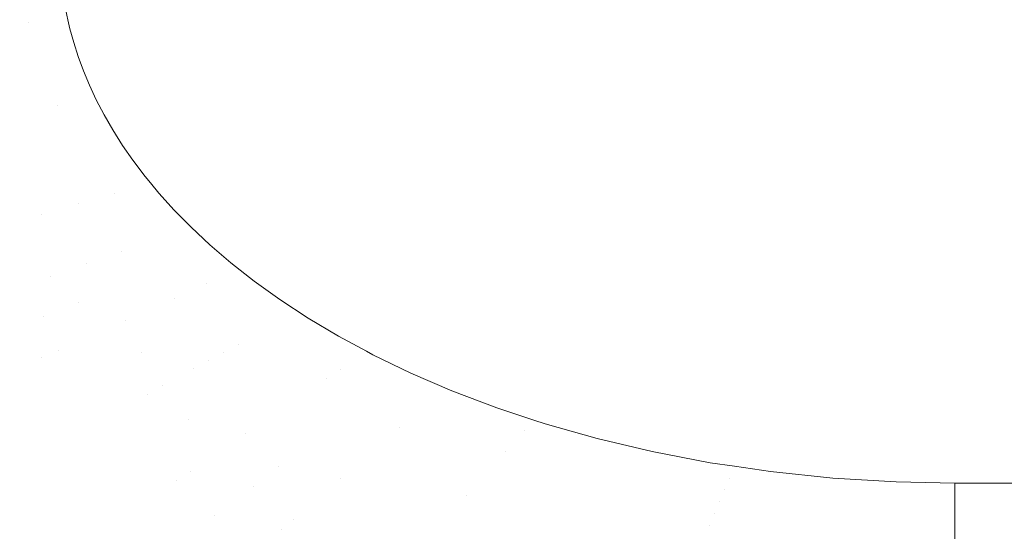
# Model space of a CAD drawing. Header units: centimetres. Extents: x -44.1 to 45.2, y 4.2 to 6.
# Tile 178 of 256: x -13.9364 to -13.7521, y 4.5912 to 4.6869. Entities that reach past the tile are written whole.
import ezdxf

# ---------------------------------------------------------------- set-up
doc = ezdxf.new("R2010")
doc.units = ezdxf.units.CM
doc.header["$LTSCALE"] = 2.54
doc.layers.add('Lucido design-1', color=7, linetype='Continuous')

# ---------------------------------------------------------------- blocks, each defined once
blk = doc.blocks.new('Gruppo-4-1')
at = {"color": 7, "linetype": 'Continuous', "lineweight": 9}
blk.add_3dface([(-43.919, 5.90021, -2276.22217), (-43.919, 4.30021, -2276.22217), (45.04592, 4.30021, -2276.22217), (45.04592, 5.90021, -2276.22217)], dxfattribs=at)
for points, invisible_edges in [([(-13.94238, 4.68574, -2276.62257), (-13.94099, 4.70021, -2276.62243), (-13.93641, 4.70021, -2276.62233)], 9), ([(-13.93641, 4.70021, -2276.62233), (-13.93486, 4.68635, -2276.62227), (-13.94238, 4.68574, -2276.62257)], 11), ([(-13.92873, 4.69527, -2276.62217), (-13.92848, 4.69279, -2276.62217), (-13.93486, 4.68635, -2276.62227), (-13.93641, 4.70021, -2276.62233)], 14), ([(-13.92848, 4.69279, -2276.62217), (-13.92811, 4.69029, -2276.62217), (-13.93486, 4.68635, -2276.62227)], 10), ([(-13.92811, 4.69029, -2276.62217), (-13.92764, 4.68777, -2276.62217), (-13.93486, 4.68635, -2276.62227)], 10), ([(15.05437, 4.68694, -2276.62217), (-13.92744, 4.68694, -2276.62217), (-13.92764, 4.68777, -2276.62217), (-13.92811, 4.69029, -2276.62217)], 9), ([(-13.92764, 4.68777, -2276.62217), (-13.92744, 4.68694, -2276.62217), (-13.93486, 4.68635, -2276.62227)], 10), ([(-13.93486, 4.68635, -2276.62227), (-13.92744, 4.68694, -2276.62217), (-13.92705, 4.68523, -2276.62217)], 9), ([(-13.92744, 4.68694, -2276.62217), (-13.77238, 4.60043, -2276.62217), (-13.78424, 4.60115, -2276.62217)], 9), ([(-13.92744, 4.68694, -2276.62217), (-13.81807, 4.60611, -2276.62217), (-13.82838, 4.60855, -2276.62217)], 9), ([(-13.92744, 4.68694, -2276.62217), (-13.7614, 4.60021, -2276.62217), (-13.77238, 4.60043, -2276.62217)], 9), ([(-13.92744, 4.68694, -2276.62217), (-13.80721, 4.60402, -2276.62217), (-13.81807, 4.60611, -2276.62217)], 9), ([(-13.92744, 4.68694, -2276.62217), (15.05437, 4.68694, -2276.62217), (14.88832, 4.60021, -2276.62217), (-13.7614, 4.60021, -2276.62217)], 11), ([(-13.92744, 4.68694, -2276.62217), (-13.80263, 4.60335, -2276.62217), (-13.80721, 4.60402, -2276.62217)], 9), ([(-13.82838, 4.60855, -2276.62217), (-13.83808, 4.6113, -2276.62217), (-13.84023, 4.61201, -2276.62217), (-13.92744, 4.68694, -2276.62217)], 12), ([(-13.78424, 4.60115, -2276.62217), (-13.7959, 4.60236, -2276.62217), (-13.80263, 4.60335, -2276.62217), (-13.92744, 4.68694, -2276.62217)], 12), ([(-13.92705, 4.68523, -2276.62217), (-13.92744, 4.68694, -2276.62217), (-13.84023, 4.61201, -2276.62217)], 10), ([(-13.92941, 4.67096, -2276.62227), (-13.93669, 4.6697, -2276.62257), (-13.94238, 4.68574, -2276.62257), (-13.93486, 4.68635, -2276.62227)], 15), ([(-13.92705, 4.68523, -2276.62217), (-13.92633, 4.68265, -2276.62217), (-13.93486, 4.68635, -2276.62227)], 10), ([(-13.92633, 4.68265, -2276.62217), (-13.92549, 4.68004, -2276.62217), (-13.92941, 4.67096, -2276.62227), (-13.93486, 4.68635, -2276.62227)], 14), ([(-13.92633, 4.68265, -2276.62217), (-13.92705, 4.68523, -2276.62217), (-13.84023, 4.61201, -2276.62217)], 10), ([(-13.92549, 4.68004, -2276.62217), (-13.92633, 4.68265, -2276.62217), (-13.84023, 4.61201, -2276.62217)], 10), ([(-13.92549, 4.68004, -2276.62217), (-13.92452, 4.67739, -2276.62217), (-13.92941, 4.67096, -2276.62227)], 10), ([(-13.92452, 4.67739, -2276.62217), (-13.92549, 4.68004, -2276.62217), (-13.84023, 4.61201, -2276.62217)], 10), ([(-13.92452, 4.67739, -2276.62217), (-13.92339, 4.67469, -2276.62217), (-13.92941, 4.67096, -2276.62227)], 10), ([(-13.92339, 4.67469, -2276.62217), (-13.92452, 4.67739, -2276.62217), (-13.84023, 4.61201, -2276.62217)], 10), ([(-13.92339, 4.67469, -2276.62217), (-13.92211, 4.67195, -2276.62217), (-13.92941, 4.67096, -2276.62227)], 10), ([(-13.92211, 4.67195, -2276.62217), (-13.92339, 4.67469, -2276.62217), (-13.84023, 4.61201, -2276.62217)], 10), ([(-13.91871, 4.65444, -2276.62227), (-13.92553, 4.65245, -2276.62257), (-13.93669, 4.6697, -2276.62257), (-13.92941, 4.67096, -2276.62227)], 15), ([(-13.92941, 4.67096, -2276.62227), (-13.92211, 4.67195, -2276.62217), (-13.92066, 4.66916, -2276.62217)], 9), ([(-13.91871, 4.65444, -2276.62227), (-13.92941, 4.67096, -2276.62227), (-13.91902, 4.66631, -2276.62217), (-13.91718, 4.6634, -2276.62217)], 11), ([(-13.92066, 4.66916, -2276.62217), (-13.91902, 4.66631, -2276.62217), (-13.92941, 4.67096, -2276.62227)], 10), ([(-13.92066, 4.66916, -2276.62217), (-13.92211, 4.67195, -2276.62217), (-13.84023, 4.61201, -2276.62217)], 10), ([(-13.93906, 4.65954, -2276.62309), (-13.93669, 4.6697, -2276.62257), (-13.92553, 4.65245, -2276.62257)], 11), ([(-13.84023, 4.61201, -2276.62217), (-13.91718, 4.6634, -2276.62217), (-13.91902, 4.66631, -2276.62217), (-13.92066, 4.66916, -2276.62217)], 9), ([(-13.91718, 4.6634, -2276.62217), (-13.91525, 4.66062, -2276.62217), (-13.91871, 4.65444, -2276.62227)], 10), ([(-13.91525, 4.66062, -2276.62217), (-13.91718, 4.6634, -2276.62217), (-13.84023, 4.61201, -2276.62217)], 10), ([(-13.93906, 4.65954, -2276.62309), (-13.93243, 4.65045, -2276.62309), (-13.9394, 4.64842, -2276.62384), (-13.94629, 4.65789, -2276.62384)], 15), ([(-13.92553, 4.65245, -2276.62257), (-13.93243, 4.65045, -2276.62309), (-13.93906, 4.65954, -2276.62309)], 11), ([(-13.91525, 4.66062, -2276.62217), (-13.91296, 4.65759, -2276.62217), (-13.91871, 4.65444, -2276.62227)], 10), ([(-13.84023, 4.61201, -2276.62217), (-13.91198, 4.6564, -2276.62217), (-13.91296, 4.65759, -2276.62217), (-13.91525, 4.66062, -2276.62217)], 9), ([(-13.91296, 4.65759, -2276.62217), (-13.91198, 4.6564, -2276.62217), (-13.91871, 4.65444, -2276.62227)], 10), ([(-13.91871, 4.65444, -2276.62227), (-13.91198, 4.6564, -2276.62217), (-13.9104, 4.65449, -2276.62217)], 9), ([(-13.91198, 4.6564, -2276.62217), (-13.84714, 4.6143, -2276.62217), (-13.85553, 4.61749, -2276.62217)], 9), ([(-13.85553, 4.61749, -2276.62217), (-13.86325, 4.62081, -2276.62217), (-13.87032, 4.62423, -2276.62217), (-13.91198, 4.6564, -2276.62217)], 12), ([(-13.91198, 4.6564, -2276.62217), (-13.87155, 4.62489, -2276.62217), (-13.87677, 4.6277, -2276.62217), (-13.88243, 4.63106, -2276.62217)], 9), ([(-13.91198, 4.6564, -2276.62217), (-13.84023, 4.61201, -2276.62217), (-13.84714, 4.6143, -2276.62217)], 9), ([(-13.87032, 4.62423, -2276.62217), (-13.87155, 4.62489, -2276.62217), (-13.91198, 4.6564, -2276.62217)], 10), ([(-13.9104, 4.65449, -2276.62217), (-13.91198, 4.6564, -2276.62217), (-13.88243, 4.63106, -2276.62217)], 10), ([(-13.91744, 4.64362, -2276.62257), (-13.92553, 4.65245, -2276.62257), (-13.91871, 4.65444, -2276.62227)], 11), ([(-13.9104, 4.65449, -2276.62217), (-13.90755, 4.65132, -2276.62217), (-13.91871, 4.65444, -2276.62227)], 10), ([(-13.91744, 4.64362, -2276.62257), (-13.91871, 4.65444, -2276.62227), (-13.90141, 4.63754, -2276.62227)], 11), ([(-13.90755, 4.65132, -2276.62217), (-13.90438, 4.64809, -2276.62217), (-13.90141, 4.63754, -2276.62227), (-13.91871, 4.65444, -2276.62227)], 14), ([(-13.90755, 4.65132, -2276.62217), (-13.9104, 4.65449, -2276.62217), (-13.88243, 4.63106, -2276.62217)], 10), ([(-13.92401, 4.64124, -2276.62309), (-13.93243, 4.65045, -2276.62309), (-13.92553, 4.65245, -2276.62257), (-13.91744, 4.64362, -2276.62257)], 15), ([(-13.93526, 4.64363, -2276.62384), (-13.9394, 4.64842, -2276.62384), (-13.93243, 4.65045, -2276.62309)], 11), ([(-13.93063, 4.63883, -2276.62384), (-13.93526, 4.64363, -2276.62384), (-13.93243, 4.65045, -2276.62309)], 11), ([(-13.93243, 4.65045, -2276.62309), (-13.92401, 4.64124, -2276.62309), (-13.93063, 4.63883, -2276.62384)], 11), ([(-13.90438, 4.64809, -2276.62217), (-13.90755, 4.65132, -2276.62217), (-13.88243, 4.63106, -2276.62217)], 10), ([(-13.94211, 4.6414, -2276.62482), (-13.94641, 4.64638, -2276.62482), (-13.9394, 4.64842, -2276.62384), (-13.93526, 4.64363, -2276.62384)], 15), ([(-13.90085, 4.64478, -2276.62217), (-13.90438, 4.64809, -2276.62217), (-13.88243, 4.63106, -2276.62217)], 10), ([(-13.90438, 4.64809, -2276.62217), (-13.90085, 4.64478, -2276.62217), (-13.90141, 4.63754, -2276.62227)], 10), ([(-13.90085, 4.64478, -2276.62217), (-13.89693, 4.64142, -2276.62217), (-13.90141, 4.63754, -2276.62227)], 10), ([(-13.89693, 4.64142, -2276.62217), (-13.90085, 4.64478, -2276.62217), (-13.88243, 4.63106, -2276.62217)], 10), ([(-13.93526, 4.64363, -2276.62384), (-13.93063, 4.63883, -2276.62384), (-13.9373, 4.63642, -2276.62482), (-13.94211, 4.6414, -2276.62482)], 15), ([(-13.91744, 4.64362, -2276.62257), (-13.90747, 4.63482, -2276.62257), (-13.91362, 4.63207, -2276.62309), (-13.92401, 4.64124, -2276.62309)], 15), ([(-13.90141, 4.63754, -2276.62227), (-13.90747, 4.63482, -2276.62257), (-13.91744, 4.64362, -2276.62257)], 11), ([(-13.92549, 4.63405, -2276.62384), (-13.93063, 4.63883, -2276.62384), (-13.92401, 4.64124, -2276.62309)], 11), ([(-13.92549, 4.63405, -2276.62384), (-13.92401, 4.64124, -2276.62309), (-13.91671, 4.63068, -2276.62344)], 11), ([(-13.92401, 4.64124, -2276.62309), (-13.91362, 4.63207, -2276.62309), (-13.91671, 4.63068, -2276.62344)], 11), ([(-13.90141, 4.63754, -2276.62227), (-13.89693, 4.64142, -2276.62217), (-13.89258, 4.638, -2276.62217)], 9), ([(-13.88243, 4.63106, -2276.62217), (-13.88776, 4.63455, -2276.62217), (-13.89258, 4.638, -2276.62217), (-13.89693, 4.64142, -2276.62217)], 8), ([(-13.93195, 4.63144, -2276.62482), (-13.9373, 4.63642, -2276.62482), (-13.93063, 4.63883, -2276.62384), (-13.92549, 4.63405, -2276.62384)], 15), ([(-13.8955, 4.62624, -2276.62257), (-13.90747, 4.63482, -2276.62257), (-13.90141, 4.63754, -2276.62227)], 11), ([(-13.89258, 4.638, -2276.62217), (-13.88776, 4.63455, -2276.62217), (-13.90141, 4.63754, -2276.62227)], 10), ([(-13.8955, 4.62624, -2276.62257), (-13.90141, 4.63754, -2276.62227), (-13.87896, 4.61981, -2276.6224)], 11), ([(-13.90141, 4.63754, -2276.62227), (-13.87647, 4.62151, -2276.62227), (-13.87896, 4.61981, -2276.6224)], 11), ([(-13.87647, 4.62151, -2276.62227), (-13.90141, 4.63754, -2276.62227), (-13.88776, 4.63455, -2276.62217), (-13.88243, 4.63106, -2276.62217)], 11), ([(-13.93843, 4.62883, -2276.62603), (-13.94398, 4.63399, -2276.62603), (-13.9373, 4.63642, -2276.62482), (-13.93195, 4.63144, -2276.62482)], 15), ([(-13.92549, 4.63405, -2276.62384), (-13.91982, 4.62929, -2276.62384), (-13.92606, 4.6265, -2276.62482), (-13.93195, 4.63144, -2276.62482)], 15), ([(-13.91671, 4.63068, -2276.62344), (-13.91982, 4.62929, -2276.62384), (-13.92549, 4.63405, -2276.62384)], 11), ([(-13.90114, 4.62313, -2276.62309), (-13.91362, 4.63207, -2276.62309), (-13.90747, 4.63482, -2276.62257)], 11), ([(-13.90747, 4.63482, -2276.62257), (-13.89831, 4.62469, -2276.62281), (-13.90114, 4.62313, -2276.62309)], 11), ([(-13.90747, 4.63482, -2276.62257), (-13.8955, 4.62624, -2276.62257), (-13.89831, 4.62469, -2276.62281)], 11), ([(-13.91671, 4.63068, -2276.62344), (-13.91362, 4.63207, -2276.62309), (-13.90114, 4.62313, -2276.62309), (-13.90398, 4.62157, -2276.62344)], 15), ([(-13.93231, 4.6237, -2276.62603), (-13.93843, 4.62883, -2276.62603), (-13.93195, 4.63144, -2276.62482)], 11), ([(-13.93195, 4.63144, -2276.62482), (-13.92918, 4.6251, -2276.62539), (-13.93231, 4.6237, -2276.62603)], 11), ([(-13.93195, 4.63144, -2276.62482), (-13.92606, 4.6265, -2276.62482), (-13.92918, 4.6251, -2276.62539)], 11), ([(-13.9136, 4.6246, -2276.62384), (-13.91982, 4.62929, -2276.62384), (-13.91671, 4.63068, -2276.62344)], 11), ([(-13.9136, 4.6246, -2276.62384), (-13.91671, 4.63068, -2276.62344), (-13.90398, 4.62157, -2276.62344)], 11), ([(-13.88243, 4.63106, -2276.62217), (-13.87677, 4.6277, -2276.62217), (-13.87647, 4.62151, -2276.62227)], 10), ([(-13.94167, 4.62753, -2276.62673), (-13.93843, 4.62883, -2276.62603), (-13.93231, 4.6237, -2276.62603), (-13.93544, 4.6223, -2276.62673)], 15), ([(-13.9196, 4.62162, -2276.62482), (-13.92606, 4.6265, -2276.62482), (-13.91982, 4.62929, -2276.62384), (-13.9136, 4.6246, -2276.62384)], 15), ([(-13.93544, 4.6223, -2276.62673), (-13.93856, 4.62091, -2276.62749), (-13.9449, 4.62622, -2276.62749), (-13.94167, 4.62753, -2276.62673)], 15), ([(-13.92918, 4.6251, -2276.62539), (-13.92606, 4.6265, -2276.62482), (-13.9196, 4.62162, -2276.62482), (-13.9226, 4.62013, -2276.62539)], 15), ([(-13.89831, 4.62469, -2276.62281), (-13.8955, 4.62624, -2276.62257), (-13.88146, 4.6181, -2276.62257), (-13.88398, 4.61638, -2276.62281)], 15), ([(-13.87896, 4.61981, -2276.6224), (-13.88146, 4.6181, -2276.62257), (-13.8955, 4.62624, -2276.62257)], 11), ([(-13.87677, 4.6277, -2276.62217), (-13.87155, 4.62489, -2276.62217), (-13.87647, 4.62151, -2276.62227)], 10), ([(-13.9226, 4.62013, -2276.62539), (-13.92561, 4.61864, -2276.62603), (-13.93231, 4.6237, -2276.62603), (-13.92918, 4.6251, -2276.62539)], 15), ([(-13.91256, 4.61683, -2276.62482), (-13.9196, 4.62162, -2276.62482), (-13.9136, 4.6246, -2276.62384)], 11), ([(-13.9136, 4.6246, -2276.62384), (-13.90969, 4.61842, -2276.6243), (-13.91256, 4.61683, -2276.62482)], 11), ([(-13.9136, 4.6246, -2276.62384), (-13.90683, 4.61999, -2276.62384), (-13.90969, 4.61842, -2276.6243)], 11), ([(-13.90398, 4.62157, -2276.62344), (-13.90683, 4.61999, -2276.62384), (-13.9136, 4.6246, -2276.62384)], 11), ([(-13.88398, 4.61638, -2276.62281), (-13.88651, 4.61465, -2276.62309), (-13.90114, 4.62313, -2276.62309), (-13.89831, 4.62469, -2276.62281)], 15), ([(-13.87647, 4.62151, -2276.62227), (-13.87155, 4.62489, -2276.62217), (-13.87032, 4.62423, -2276.62217)], 9), ([(-13.87032, 4.62423, -2276.62217), (-13.86325, 4.62081, -2276.62217), (-13.87647, 4.62151, -2276.62227)], 10), ([(-13.93544, 4.6223, -2276.62673), (-13.93231, 4.6237, -2276.62603), (-13.92561, 4.61864, -2276.62603), (-13.92861, 4.61715, -2276.62673)], 15), ([(-13.90398, 4.62157, -2276.62344), (-13.90114, 4.62313, -2276.62309), (-13.88651, 4.61465, -2276.62309), (-13.88905, 4.61291, -2276.62344)], 15), ([(-13.94167, 4.61951, -2276.62831), (-13.93856, 4.62091, -2276.62749), (-13.93161, 4.61566, -2276.62749), (-13.93459, 4.61417, -2276.62831)], 15), ([(-13.92861, 4.61715, -2276.62673), (-13.93161, 4.61566, -2276.62749), (-13.93856, 4.62091, -2276.62749), (-13.93544, 4.6223, -2276.62673)], 15), ([(-13.9226, 4.62013, -2276.62539), (-13.9196, 4.62162, -2276.62482), (-13.91256, 4.61683, -2276.62482), (-13.91543, 4.61525, -2276.62539)], 15), ([(-13.88905, 4.61291, -2276.62344), (-13.89161, 4.61116, -2276.62384), (-13.90683, 4.61999, -2276.62384), (-13.90398, 4.62157, -2276.62344)], 15), ([(-13.87896, 4.61981, -2276.6224), (-13.87647, 4.62151, -2276.62227), (-13.84375, 4.60804, -2276.62227), (-13.84553, 4.60605, -2276.6224)], 15), ([(-13.84375, 4.60804, -2276.62227), (-13.87647, 4.62151, -2276.62227), (-13.86325, 4.62081, -2276.62217), (-13.85553, 4.61749, -2276.62217)], 11), ([(-13.93459, 4.61417, -2276.62831), (-13.93757, 4.61269, -2276.62919), (-13.94477, 4.61813, -2276.62919), (-13.94167, 4.61951, -2276.62831)], 15), ([(-13.91543, 4.61525, -2276.62539), (-13.9183, 4.61367, -2276.62603), (-13.92561, 4.61864, -2276.62603), (-13.9226, 4.62013, -2276.62539)], 15), ([(-13.90969, 4.61842, -2276.6243), (-13.90683, 4.61999, -2276.62384), (-13.89161, 4.61116, -2276.62384), (-13.89417, 4.60941, -2276.6243)], 15), ([(-13.86537, 4.61062, -2276.62257), (-13.88146, 4.6181, -2276.62257), (-13.87896, 4.61981, -2276.6224)], 11), ([(-13.86537, 4.61062, -2276.62257), (-13.87896, 4.61981, -2276.6224), (-13.84553, 4.60605, -2276.6224)], 11), ([(-13.92117, 4.61209, -2276.62673), (-13.92403, 4.61051, -2276.62749), (-13.93161, 4.61566, -2276.62749), (-13.92861, 4.61715, -2276.62673)], 15), ([(-13.92861, 4.61715, -2276.62673), (-13.92561, 4.61864, -2276.62603), (-13.9183, 4.61367, -2276.62603), (-13.92117, 4.61209, -2276.62673)], 15), ([(-13.91543, 4.61525, -2276.62539), (-13.91256, 4.61683, -2276.62482), (-13.90494, 4.61217, -2276.62482), (-13.90767, 4.6105, -2276.62539)], 15), ([(-13.90494, 4.61217, -2276.62482), (-13.91256, 4.61683, -2276.62482), (-13.90969, 4.61842, -2276.6243)], 11), ([(-13.90494, 4.61217, -2276.62482), (-13.90969, 4.61842, -2276.6243), (-13.89417, 4.60941, -2276.6243)], 11), ([(-13.88398, 4.61638, -2276.62281), (-13.88146, 4.6181, -2276.62257), (-13.86537, 4.61062, -2276.62257), (-13.86755, 4.60874, -2276.62281)], 15), ([(-13.84375, 4.60804, -2276.62227), (-13.85553, 4.61749, -2276.62217), (-13.84714, 4.6143, -2276.62217)], 9), ([(-13.93459, 4.61417, -2276.62831), (-13.93161, 4.61566, -2276.62749), (-13.92403, 4.61051, -2276.62749), (-13.92689, 4.60893, -2276.62831)], 15), ([(-13.90767, 4.6105, -2276.62539), (-13.91039, 4.60882, -2276.62603), (-13.9183, 4.61367, -2276.62603), (-13.91543, 4.61525, -2276.62539)], 15), ([(-13.86755, 4.60874, -2276.62281), (-13.86974, 4.60685, -2276.62309), (-13.88651, 4.61465, -2276.62309), (-13.88398, 4.61638, -2276.62281)], 15), ([(-13.92689, 4.60893, -2276.62831), (-13.92974, 4.60736, -2276.62919), (-13.93757, 4.61269, -2276.62919), (-13.93459, 4.61417, -2276.62831)], 15), ([(-13.92117, 4.61209, -2276.62673), (-13.9183, 4.61367, -2276.62603), (-13.91039, 4.60882, -2276.62603), (-13.91312, 4.60715, -2276.62673)], 15), ([(-13.88905, 4.61291, -2276.62344), (-13.88651, 4.61465, -2276.62309), (-13.86974, 4.60685, -2276.62309), (-13.87194, 4.60495, -2276.62344)], 15), ([(-13.84714, 4.6143, -2276.62217), (-13.84023, 4.61201, -2276.62217), (-13.84199, 4.61002, -2276.62219)], 10), ([(-13.84199, 4.61002, -2276.62219), (-13.84375, 4.60804, -2276.62227), (-13.84714, 4.6143, -2276.62217)], 11), ([(-13.94054, 4.61122, -2276.63014), (-13.93757, 4.61269, -2276.62919), (-13.92974, 4.60736, -2276.62919), (-13.93257, 4.6058, -2276.63014)], 15), ([(-13.91312, 4.60715, -2276.62673), (-13.91584, 4.60548, -2276.62749), (-13.92403, 4.61051, -2276.62749), (-13.92117, 4.61209, -2276.62673)], 15), ([(-13.90767, 4.6105, -2276.62539), (-13.90494, 4.61217, -2276.62482), (-13.89673, 4.60765, -2276.62482), (-13.8993, 4.6059, -2276.62539)], 15), ([(-13.89417, 4.60941, -2276.6243), (-13.89673, 4.60765, -2276.62482), (-13.90494, 4.61217, -2276.62482)], 11), ([(-13.87194, 4.60495, -2276.62344), (-13.87415, 4.60305, -2276.62384), (-13.89161, 4.61116, -2276.62384), (-13.88905, 4.61291, -2276.62344)], 15), ([(-13.84199, 4.61002, -2276.62219), (-13.84023, 4.61201, -2276.62217), (-13.83808, 4.6113, -2276.62217)], 9), ([(-13.84199, 4.61002, -2276.62219), (-13.83808, 4.6113, -2276.62217), (-13.82838, 4.60855, -2276.62217)], 9), ([(-13.94641, 4.6083, -2276.63221), (-13.94349, 4.60976, -2276.63114), (-13.93539, 4.60424, -2276.63114), (-13.93818, 4.6027, -2276.63221)], 15), ([(-13.93257, 4.6058, -2276.63014), (-13.93539, 4.60424, -2276.63114), (-13.94349, 4.60976, -2276.63114), (-13.94054, 4.61122, -2276.63014)], 15), ([(-13.92689, 4.60893, -2276.62831), (-13.92403, 4.61051, -2276.62749), (-13.91584, 4.60548, -2276.62749), (-13.91855, 4.60382, -2276.62831)], 15), ([(-13.8993, 4.6059, -2276.62539), (-13.90187, 4.60414, -2276.62603), (-13.91039, 4.60882, -2276.62603), (-13.90767, 4.6105, -2276.62539)], 15), ([(-13.89417, 4.60941, -2276.6243), (-13.89161, 4.61116, -2276.62384), (-13.87415, 4.60305, -2276.62384), (-13.87637, 4.60114, -2276.6243)], 15), ([(-13.86755, 4.60874, -2276.62281), (-13.86537, 4.61062, -2276.62257), (-13.84732, 4.60405, -2276.62257), (-13.84913, 4.60203, -2276.62281)], 15), ([(-13.84553, 4.60605, -2276.6224), (-13.84732, 4.60405, -2276.62257), (-13.86537, 4.61062, -2276.62257)], 11), ([(-13.80355, 4.60114, -2276.62219), (-13.80448, 4.59897, -2276.62227), (-13.84375, 4.60804, -2276.62227), (-13.84199, 4.61002, -2276.62219)], 15), ([(-13.80355, 4.60114, -2276.62219), (-13.84199, 4.61002, -2276.62219), (-13.82838, 4.60855, -2276.62217), (-13.81807, 4.60611, -2276.62217)], 11), ([(-13.91855, 4.60382, -2276.62831), (-13.92125, 4.60216, -2276.62919), (-13.92974, 4.60736, -2276.62919), (-13.92689, 4.60893, -2276.62831)], 15), ([(-13.91312, 4.60715, -2276.62673), (-13.91039, 4.60882, -2276.62603), (-13.90187, 4.60414, -2276.62603), (-13.90444, 4.60238, -2276.62673)], 15), ([(-13.8993, 4.6059, -2276.62539), (-13.89673, 4.60765, -2276.62482), (-13.88795, 4.60333, -2276.62482), (-13.89035, 4.60149, -2276.62539)], 15), ([(-13.88795, 4.60333, -2276.62482), (-13.89673, 4.60765, -2276.62482), (-13.89417, 4.60941, -2276.6243)], 11), ([(-13.88795, 4.60333, -2276.62482), (-13.89417, 4.60941, -2276.6243), (-13.87637, 4.60114, -2276.6243)], 11), ([(-13.84913, 4.60203, -2276.62281), (-13.85094, 4.6, -2276.62309), (-13.86974, 4.60685, -2276.62309), (-13.86755, 4.60874, -2276.62281)], 15), ([(-13.84553, 4.60605, -2276.6224), (-13.84375, 4.60804, -2276.62227), (-13.80448, 4.59897, -2276.62227), (-13.80541, 4.59678, -2276.6224)], 15), ([(-13.92662, 4.59887, -2276.63114), (-13.93539, 4.60424, -2276.63114), (-13.93257, 4.6058, -2276.63014), (-13.92394, 4.60051, -2276.63014)], 15), ([(-13.92394, 4.60051, -2276.63014), (-13.93257, 4.6058, -2276.63014), (-13.92974, 4.60736, -2276.62919), (-13.92125, 4.60216, -2276.62919)], 15), ([(-13.90444, 4.60238, -2276.62673), (-13.90701, 4.60063, -2276.62749), (-13.91584, 4.60548, -2276.62749), (-13.91312, 4.60715, -2276.62673)], 15), ([(-13.89035, 4.60149, -2276.62539), (-13.89275, 4.59965, -2276.62603), (-13.90187, 4.60414, -2276.62603), (-13.8993, 4.6059, -2276.62539)], 15), ([(-13.87194, 4.60495, -2276.62344), (-13.86974, 4.60685, -2276.62309), (-13.85094, 4.6, -2276.62309), (-13.85276, 4.59797, -2276.62344)], 15), ([(-13.80541, 4.59678, -2276.6224), (-13.80634, 4.59458, -2276.62257), (-13.84732, 4.60405, -2276.62257), (-13.84553, 4.60605, -2276.6224)], 15), ([(-13.80355, 4.60114, -2276.62219), (-13.81807, 4.60611, -2276.62217), (-13.80721, 4.60402, -2276.62217)], 9), ([(-13.92927, 4.59724, -2276.63221), (-13.93818, 4.6027, -2276.63221), (-13.93539, 4.60424, -2276.63114), (-13.92662, 4.59887, -2276.63114)], 15), ([(-13.91855, 4.60382, -2276.62831), (-13.91584, 4.60548, -2276.62749), (-13.90701, 4.60063, -2276.62749), (-13.90956, 4.59888, -2276.62831)], 15), ([(-13.90444, 4.60238, -2276.62673), (-13.90187, 4.60414, -2276.62603), (-13.89275, 4.59965, -2276.62603)], 11), ([(-13.85276, 4.59797, -2276.62344), (-13.85459, 4.59592, -2276.62384), (-13.87415, 4.60305, -2276.62384), (-13.87194, 4.60495, -2276.62344)], 15), ([(-13.84913, 4.60203, -2276.62281), (-13.84732, 4.60405, -2276.62257), (-13.80634, 4.59458, -2276.62257), (-13.80729, 4.59236, -2276.62281)], 15), ([(-13.80721, 4.60402, -2276.62217), (-13.80263, 4.60335, -2276.62217), (-13.80355, 4.60114, -2276.62219)], 10), ([(-13.93191, 4.59563, -2276.63334), (-13.94096, 4.60117, -2276.63334), (-13.93818, 4.6027, -2276.63221), (-13.92927, 4.59724, -2276.63221)], 15), ([(-13.92125, 4.60216, -2276.62919), (-13.91211, 4.59714, -2276.62919), (-13.91465, 4.5954, -2276.63014), (-13.92394, 4.60051, -2276.63014)], 15), ([(-13.90956, 4.59888, -2276.62831), (-13.91211, 4.59714, -2276.62919), (-13.92125, 4.60216, -2276.62919), (-13.91855, 4.60382, -2276.62831)], 15), ([(-13.88527, 4.59347, -2276.62673), (-13.88749, 4.59156, -2276.62749), (-13.90701, 4.60063, -2276.62749), (-13.90444, 4.60238, -2276.62673)], 15), ([(-13.89275, 4.59965, -2276.62603), (-13.88527, 4.59347, -2276.62673), (-13.90444, 4.60238, -2276.62673)], 11), ([(-13.89035, 4.60149, -2276.62539), (-13.88795, 4.60333, -2276.62482), (-13.87859, 4.59922, -2276.62482), (-13.88082, 4.5973, -2276.62539)], 15), ([(-13.87637, 4.60114, -2276.6243), (-13.87859, 4.59922, -2276.62482), (-13.88795, 4.60333, -2276.62482)], 11), ([(-13.87637, 4.60114, -2276.6243), (-13.87415, 4.60305, -2276.62384), (-13.85459, 4.59592, -2276.62384), (-13.85642, 4.59387, -2276.6243)], 15), ([(-13.80355, 4.60114, -2276.62219), (-13.80263, 4.60335, -2276.62217), (-13.7959, 4.60236, -2276.62217)], 9), ([(-13.80355, 4.60114, -2276.62219), (-13.7959, 4.60236, -2276.62217), (-13.78424, 4.60115, -2276.62217)], 9), ([(-13.94371, 4.59965, -2276.63453), (-13.94096, 4.60117, -2276.63334), (-13.93191, 4.59563, -2276.63334), (-13.93452, 4.59403, -2276.63453)], 15), ([(-13.92394, 4.60051, -2276.63014), (-13.91465, 4.5954, -2276.63014), (-13.91717, 4.59368, -2276.63114), (-13.92662, 4.59887, -2276.63114)], 15), ([(-13.89995, 4.59414, -2276.62831), (-13.90956, 4.59888, -2276.62831), (-13.90701, 4.60063, -2276.62749)], 11), ([(-13.89995, 4.59414, -2276.62831), (-13.90701, 4.60063, -2276.62749), (-13.88749, 4.59156, -2276.62749)], 11), ([(-13.88082, 4.5973, -2276.62539), (-13.88304, 4.59539, -2276.62603), (-13.89275, 4.59965, -2276.62603), (-13.89035, 4.60149, -2276.62539)], 15), ([(-13.85642, 4.59387, -2276.6243), (-13.85826, 4.59181, -2276.62482), (-13.87859, 4.59922, -2276.62482), (-13.87637, 4.60114, -2276.6243)], 15), ([(-13.80729, 4.59236, -2276.62281), (-13.80823, 4.59014, -2276.62309), (-13.85094, 4.6, -2276.62309), (-13.84913, 4.60203, -2276.62281)], 15), ([(-13.7614, 4.59585, -2276.62227), (-13.80448, 4.59897, -2276.62227), (-13.80355, 4.60114, -2276.62219)], 11), ([(-13.7614, 4.59799, -2276.62222), (-13.80355, 4.60114, -2276.62219), (-13.78424, 4.60115, -2276.62217), (-13.77238, 4.60043, -2276.62217)], 11), ([(-13.80355, 4.60114, -2276.62219), (-13.7614, 4.59799, -2276.62222), (-13.7614, 4.59585, -2276.62227)], 9), ([(-13.77238, 4.60043, -2276.62217), (-13.7614, 4.60021, -2276.62217), (-13.7614, 4.59799, -2276.62222)], 8), ([(-13.93452, 4.59403, -2276.63453), (-13.9371, 4.59244, -2276.63579), (-13.94643, 4.59815, -2276.63579), (-13.94371, 4.59965, -2276.63453)], 15), ([(-13.92662, 4.59887, -2276.63114), (-13.91717, 4.59368, -2276.63114), (-13.91967, 4.59196, -2276.63221), (-13.92927, 4.59724, -2276.63221)], 15), ([(-13.90233, 4.59232, -2276.62919), (-13.91211, 4.59714, -2276.62919), (-13.90956, 4.59888, -2276.62831), (-13.89995, 4.59414, -2276.62831)], 15), ([(-13.89275, 4.59965, -2276.62603), (-13.88304, 4.59539, -2276.62603), (-13.88527, 4.59347, -2276.62673)], 11), ([(-13.88082, 4.5973, -2276.62539), (-13.87859, 4.59922, -2276.62482), (-13.85826, 4.59181, -2276.62482), (-13.8601, 4.58976, -2276.62539)], 15), ([(-13.85276, 4.59797, -2276.62344), (-13.85094, 4.6, -2276.62309), (-13.80823, 4.59014, -2276.62309), (-13.80919, 4.5879, -2276.62344)], 15), ([(-13.7614, 4.5915, -2276.62255), (-13.80541, 4.59678, -2276.6224), (-13.80448, 4.59897, -2276.62227)], 11), ([(-13.80448, 4.59897, -2276.62227), (-13.7614, 4.59585, -2276.62227), (-13.7614, 4.5915, -2276.62255)], 9), ([(-13.7614, 4.59799, -2276.62222), (-13.7614, 4.60021, -2276.62217), (14.88832, 4.60021, -2276.62217), (14.88832, 4.59799, -2276.62222)], 8), ([(-13.92927, 4.59724, -2276.63221), (-13.91967, 4.59196, -2276.63221), (-13.92216, 4.59027, -2276.63334), (-13.93191, 4.59563, -2276.63334)], 15), ([(-13.9047, 4.5905, -2276.63014), (-13.91465, 4.5954, -2276.63014), (-13.91211, 4.59714, -2276.62919), (-13.90233, 4.59232, -2276.62919)], 15), ([(-13.8601, 4.58976, -2276.62539), (-13.86193, 4.5877, -2276.62603), (-13.88304, 4.59539, -2276.62603), (-13.88082, 4.5973, -2276.62539)], 15), ([(-13.83314, 4.59004, -2276.62384), (-13.85459, 4.59592, -2276.62384), (-13.85276, 4.59797, -2276.62344)], 11), ([(-13.83314, 4.59004, -2276.62384), (-13.85276, 4.59797, -2276.62344), (-13.80919, 4.5879, -2276.62344)], 11), ([(-13.7614, 4.5915, -2276.62255), (-13.80634, 4.59458, -2276.62257), (-13.80541, 4.59678, -2276.6224)], 11), ([(14.88832, 4.59799, -2276.62222), (14.88832, 4.59585, -2276.62227), (-13.7614, 4.59585, -2276.62227), (-13.7614, 4.59799, -2276.62222)], 10), ([(-13.93452, 4.59403, -2276.63453), (-13.93191, 4.59563, -2276.63334), (-13.92216, 4.59027, -2276.63334), (-13.92462, 4.58858, -2276.63453)], 15), ([(-13.90706, 4.5887, -2276.63114), (-13.91717, 4.59368, -2276.63114), (-13.91465, 4.5954, -2276.63014), (-13.9047, 4.5905, -2276.63014)], 15), ([(-13.88527, 4.59347, -2276.62673), (-13.88304, 4.59539, -2276.62603), (-13.86193, 4.5877, -2276.62603), (-13.86377, 4.58564, -2276.62673)], 15), ([(-13.85642, 4.59387, -2276.6243), (-13.85459, 4.59592, -2276.62384), (-13.83314, 4.59004, -2276.62384), (-13.83455, 4.58788, -2276.6243)], 15), ([(14.88832, 4.5915, -2276.62255), (-13.7614, 4.5915, -2276.62255), (-13.7614, 4.59585, -2276.62227), (14.88832, 4.59585, -2276.62227)], 5), ([(-13.92462, 4.58858, -2276.63453), (-13.92706, 4.58692, -2276.63579), (-13.9371, 4.59244, -2276.63579), (-13.93452, 4.59403, -2276.63453)], 15), ([(-13.9094, 4.5869, -2276.63221), (-13.91967, 4.59196, -2276.63221), (-13.91717, 4.59368, -2276.63114), (-13.90706, 4.5887, -2276.63114)], 15), ([(-13.89995, 4.59414, -2276.62831), (-13.8897, 4.58965, -2276.62831), (-13.89191, 4.58775, -2276.62919), (-13.90233, 4.59232, -2276.62919)], 15), ([(-13.88749, 4.59156, -2276.62749), (-13.8897, 4.58965, -2276.62831), (-13.89995, 4.59414, -2276.62831)], 11), ([(-13.86377, 4.58564, -2276.62673), (-13.86561, 4.58359, -2276.62749), (-13.88749, 4.59156, -2276.62749), (-13.88527, 4.59347, -2276.62673)], 15), ([(-13.83455, 4.58788, -2276.6243), (-13.83596, 4.58571, -2276.62482), (-13.85826, 4.59181, -2276.62482), (-13.85642, 4.59387, -2276.6243)], 15), ([(-13.7614, 4.58716, -2276.62303), (-13.80729, 4.59236, -2276.62281), (-13.80634, 4.59458, -2276.62257)], 11), ([(-13.80634, 4.59458, -2276.62257), (-13.7614, 4.5915, -2276.62255), (-13.7614, 4.58716, -2276.62303)], 9), ([(-13.93966, 4.59087, -2276.6371), (-13.9371, 4.59244, -2276.63579), (-13.92706, 4.58692, -2276.63579), (-13.92947, 4.58527, -2276.6371)], 15), ([(-13.91172, 4.58513, -2276.63334), (-13.92216, 4.59027, -2276.63334), (-13.91967, 4.59196, -2276.63221), (-13.9094, 4.5869, -2276.63221)], 15), ([(-13.90233, 4.59232, -2276.62919), (-13.89191, 4.58775, -2276.62919), (-13.89411, 4.58585, -2276.63014), (-13.9047, 4.5905, -2276.63014)], 15), ([(-13.87886, 4.58543, -2276.62831), (-13.8897, 4.58965, -2276.62831), (-13.88749, 4.59156, -2276.62749)], 11), ([(-13.87886, 4.58543, -2276.62831), (-13.88749, 4.59156, -2276.62749), (-13.86561, 4.58359, -2276.62749)], 11), ([(-13.8601, 4.58976, -2276.62539), (-13.85826, 4.59181, -2276.62482), (-13.83596, 4.58571, -2276.62482), (-13.83738, 4.58353, -2276.62539)], 15), ([(-13.7614, 4.58716, -2276.62303), (-13.80823, 4.59014, -2276.62309), (-13.80729, 4.59236, -2276.62281)], 11), ([(14.88832, 4.58716, -2276.62303), (-13.7614, 4.58716, -2276.62303), (-13.7614, 4.5915, -2276.62255), (14.88832, 4.5915, -2276.62255)], 5)]:
    blk.add_3dface(points, dxfattribs=dict(at, invisible_edges=invisible_edges))
blk = doc.blocks.new('Gruppo-5-1')
at = {"color": 7}
blk.add_blockref('Gruppo-4-1', (0, 0), dxfattribs=at)

msp = doc.modelspace()

# ---------------------------------------------------------------- block references
at = {"layer": 'Lucido design-1', "color": 7}
msp.add_blockref('Gruppo-5-1', (0, 0), dxfattribs=at)

doc.saveas('drawing.dxf')
